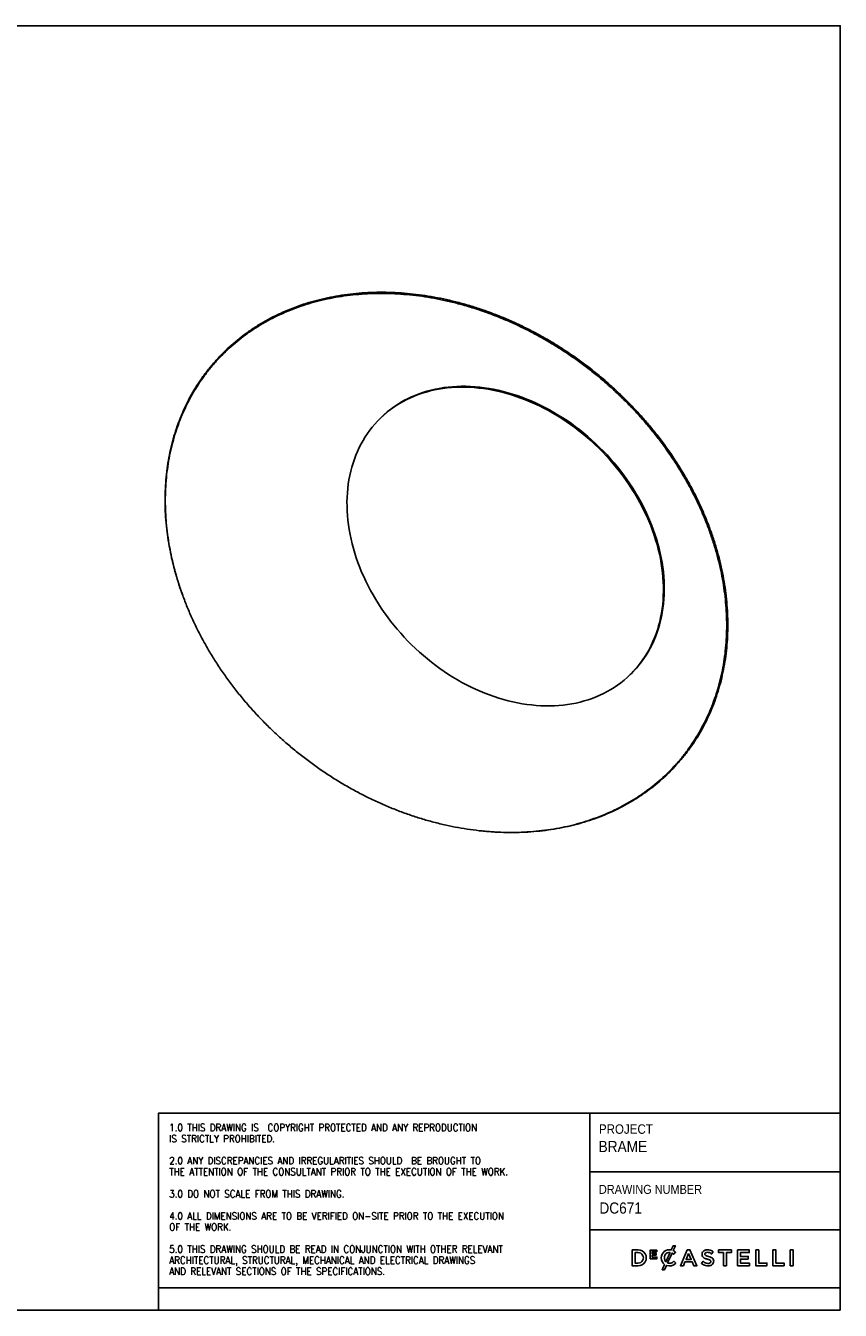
# Model space of a CAD drawing. Header units: millimetres. Extents: x 99 to 4199, y 26 to 2896.
# Tile 3 of 3: x 2378 to 4199, y 26 to 2896. Entities that reach past the tile are written whole.
import ezdxf

# ---------------------------------------------------------------- set-up
doc = ezdxf.new("R2010")
doc.units = ezdxf.units.MM
doc.header["$LTSCALE"] = 10
doc.linetypes.add('SLD-Solido', pattern=[0])
doc.layers.add('NOTE', color=3, linetype='SLD-Solido')
doc.layers.add('SCHIZZI', color=9, linetype='Continuous')
doc.styles.add('SLDTEXTSTYLE0', font='GOTHIC.TTF', dxfattribs={"width": 0.913})
doc.styles.add('SLDTEXTSTYLE1', font='romans__.ttf', dxfattribs={"width": 0.893})

msp = doc.modelspace()

# ---------------------------------------------------------------- linework, layer by layer
for p, q in [((3172.74, 2020.64), (3170.88, 2018.82)), ((3729.66, 1446.32), (3731.53, 1448.14)), ((3401.34, 1096.75), (3402.55, 1096.63))]:
    msp.add_line(p, q)
at = {"flags": 128}
for points in [[(3478.02, 1383.21), (3488.46, 1381.32), (3498.87, 1379.74), (3509.23, 1378.47), (3519.54, 1377.51), (3529.79, 1376.86), (3539.97, 1376.53), (3550.07, 1376.5), (3560.09, 1376.79), (3570, 1377.39), (3579.82, 1378.31), (3589.51, 1379.53), (3599.09, 1381.07), (3608.54, 1382.91), (3617.84, 1385.06), (3627, 1387.52), (3636, 1390.28), (3644.85, 1393.34), (3653.51, 1396.7), (3662.01, 1400.35), (3670.31, 1404.29), (3678.42, 1408.53), (3686.33, 1413.04), (3694.04, 1417.84), (3701.53, 1422.92), (3708.8, 1428.26), (3715.84, 1433.88), (3722.65, 1439.75), (3729.22, 1445.89), (3735.54, 1452.27), (3741.62, 1458.9), (3747.44, 1465.78), (3752.99, 1472.88), (3758.29, 1480.22), (3763.31, 1487.77), (3768.05, 1495.54), (3772.52, 1503.52), (3776.7, 1511.7), (3780.6, 1520.08), (3784.21, 1528.64), (3787.52, 1537.38), (3790.54, 1546.29), (3793.26, 1555.36), (3795.68, 1564.59), (3797.79, 1573.97), (3799.6, 1583.49), (3801.1, 1593.14), (3802.29, 1602.91), (3803.18, 1612.79), (3803.75, 1622.78), (3804.02, 1632.87), (3803.97, 1643.04), (3803.61, 1653.3), (3802.95, 1663.62), (3801.97, 1674), (3800.68, 1684.44), (3799.09, 1694.91), (3797.19, 1705.42), (3794.98, 1715.96), (3792.47, 1726.5), (3789.67, 1737.06), (3786.56, 1747.61), (3783.16, 1758.14), (3779.46, 1768.66), (3775.48, 1779.14), (3771.21, 1789.58), (3766.66, 1799.97), (3761.83, 1810.3), (3756.73, 1820.57), (3751.36, 1830.75), (3745.72, 1840.85), (3739.82, 1850.86), (3733.67, 1860.76), (3727.27, 1870.55), (3720.63, 1880.21), (3713.75, 1889.75), (3706.64, 1899.15), (3699.3, 1908.4), (3691.75, 1917.5), (3683.98, 1926.44), (3676.01, 1935.2), (3667.84, 1943.79), (3659.48, 1952.2), (3650.93, 1960.41), (3642.21, 1968.41), (3633.32, 1976.22), (3624.27, 1983.81), (3615.06, 1991.17), (3605.72, 1998.31), (3596.23, 2005.22), (3586.62, 2011.89), (3576.88, 2018.31), (3567.04, 2024.48), (3557.09, 2030.4), (3547.05, 2036.05), (3536.93, 2041.44), (3526.72, 2046.55), (3516.45, 2051.39), (3506.13, 2055.95), (3495.75, 2060.23), (3485.33, 2064.22), (3474.89, 2067.91), (3464.42, 2071.31), (3453.94, 2074.42), (3443.45, 2077.22), (3432.98, 2079.72), (3422.51, 2081.92), (3412.07, 2083.81), (3401.67, 2085.39), (3391.31, 2086.66), (3380.99, 2087.62), (3370.74, 2088.27), (3360.56, 2088.61), (3350.46, 2088.63), (3340.45, 2088.34), (3330.53, 2087.74), (3320.72, 2086.83), (3311.02, 2085.6), (3301.45, 2084.07), (3292, 2082.22), (3282.7, 2080.07), (3273.54, 2077.62), (3264.53, 2074.86), (3255.69, 2071.8), (3247.02, 2068.44), (3238.53, 2064.79), (3230.23, 2060.84), (3222.11, 2056.61), (3214.2, 2052.09), (3206.5, 2047.29), (3199.01, 2042.22), (3191.74, 2036.87), (3184.7, 2031.26), (3177.89, 2025.38), (3171.32, 2019.25), (3164.99, 2012.86), (3158.92, 2006.23), (3153.1, 1999.36), (3147.54, 1992.25), (3142.25, 1984.92), (3137.23, 1977.36), (3132.48, 1969.59), (3128.02, 1961.61), (3123.83, 1953.43), (3119.94, 1945.06), (3116.33, 1936.5), (3113.01, 1927.76), (3110, 1918.85), (3107.28, 1909.77), (3104.86, 1900.54), (3102.75, 1891.16), (3100.94, 1881.65), (3099.44, 1872), (3098.24, 1862.23), (3097.36, 1852.34), (3096.78, 1842.35), (3096.52, 1832.27), (3096.57, 1822.09), (3096.92, 1811.84), (3097.59, 1801.52), (3098.57, 1791.13), (3099.86, 1780.7), (3101.45, 1770.22), (3103.35, 1759.71), (3105.55, 1749.18), (3108.06, 1738.63), (3110.87, 1728.08), (3113.98, 1717.53), (3117.38, 1706.99), (3121.07, 1696.48), (3125.06, 1686), (3129.33, 1675.56), (3133.88, 1665.17), (3138.71, 1654.83), (3143.81, 1644.57), (3149.18, 1634.38), (3154.82, 1624.28), (3160.71, 1614.28), (3166.86, 1604.38), (3173.26, 1594.59), (3179.9, 1584.92), (3186.78, 1575.38), (3193.9, 1565.98), (3201.23, 1556.73), (3208.79, 1547.63), (3216.55, 1538.7), (3224.53, 1529.93), (3232.7, 1521.34), (3241.06, 1512.94), (3249.6, 1504.73), (3258.33, 1496.72), (3267.22, 1488.92), (3276.27, 1481.33), (3285.47, 1473.96), (3294.82, 1466.82), (3304.31, 1459.91), (3313.92, 1453.25), (3323.65, 1446.82), (3333.5, 1440.65), (3343.44, 1434.74), (3353.48, 1429.08), (3363.61, 1423.7), (3373.81, 1418.58), (3384.08, 1413.74), (3394.41, 1409.18), (3404.79, 1404.91), (3415.2, 1400.92), (3425.65, 1397.22), (3436.12, 1393.82), (3446.6, 1390.72), (3457.08, 1387.91), (3467.56, 1385.41), (3478.02, 1383.21)], [(3731.53, 1448.14), (3737.41, 1454.09), (3743.49, 1460.73), (3749.3, 1467.6), (3754.86, 1474.7), (3760.15, 1482.04), (3765.17, 1489.59), (3769.92, 1497.36), (3774.39, 1505.34), (3778.57, 1513.52), (3782.47, 1521.9), (3786.07, 1530.46), (3789.39, 1539.2), (3792.41, 1548.11), (3795.12, 1557.19), (3797.54, 1566.42), (3799.66, 1575.79), (3801.46, 1585.31), (3802.97, 1594.96), (3804.16, 1604.73), (3805.04, 1614.62), (3805.62, 1624.61), (3805.88, 1634.69), (3805.84, 1644.87), (3805.48, 1655.12), (3804.81, 1665.44), (3803.83, 1675.82), (3802.55, 1686.26), (3800.95, 1696.73), (3799.05, 1707.24), (3796.85, 1717.78), (3794.34, 1728.33), (3791.53, 1738.88), (3788.43, 1749.43), (3785.02, 1759.96), (3781.33, 1770.48), (3777.35, 1780.96), (3773.08, 1791.4), (3768.53, 1801.79), (3763.7, 1812.12), (3758.59, 1822.39), (3753.22, 1832.57), (3747.59, 1842.67), (3741.69, 1852.68), (3735.54, 1862.58), (3729.14, 1872.37), (3722.5, 1882.04), (3715.62, 1891.57), (3708.51, 1900.97), (3701.17, 1910.23), (3693.62, 1919.32), (3685.85, 1928.26), (3677.88, 1937.03), (3669.71, 1945.62), (3661.34, 1954.02), (3652.8, 1962.23), (3644.08, 1970.24), (3635.19, 1978.04), (3626.14, 1985.63), (3616.93, 1993), (3607.58, 2000.14), (3598.1, 2007.04), (3588.48, 2013.71), (3578.75, 2020.13), (3568.91, 2026.3), (3558.96, 2032.22), (3548.92, 2037.87), (3538.79, 2043.26), (3528.59, 2048.37), (3518.32, 2053.21), (3507.99, 2057.77), (3497.62, 2062.05), (3487.2, 2066.04), (3476.75, 2069.73), (3466.29, 2073.14), (3455.8, 2076.24), (3445.32, 2079.05), (3434.84, 2081.55), (3424.38, 2083.74), (3413.94, 2085.63), (3403.53, 2087.21), (3393.17, 2088.49), (3382.86, 2089.45), (3372.61, 2090.09), (3362.43, 2090.43), (3352.33, 2090.45), (3342.32, 2090.16), (3332.4, 2089.56), (3322.59, 2088.65), (3312.89, 2087.42), (3303.31, 2085.89), (3293.87, 2084.04), (3284.56, 2081.89), (3275.4, 2079.44), (3266.4, 2076.68), (3257.56, 2073.62), (3248.89, 2070.26), (3240.4, 2066.61), (3232.09, 2062.66), (3223.98, 2058.43), (3216.07, 2053.91), (3208.36, 2049.11), (3200.87, 2044.04), (3193.6, 2038.69), (3186.56, 2033.08), (3179.75, 2027.2), (3173.18, 2021.07), (3172.74, 2020.64)], [(2729.35, 1623.1), (2729.55, 1622.55), (2729.75, 1622.01)]]:
    msp.add_lwpolyline(points, dxfattribs=at)
for points, knots in [([(2689.82, 1836.71), (2689.93, 1845.29), (2690.17, 1862.46), (2692.06, 1887.81), (2695.08, 1912.81), (2699.33, 1937.4), (2704.74, 1961.37), (2711.28, 1984.7), (2718.92, 2007.35), (2727.67, 2029.43), (2737.59, 2051.01), (2748.68, 2072.05), (2760.93, 2092.49), (2774.26, 2112.16), (2788.65, 2131.03), (2803.97, 2148.95), (2820.18, 2165.91), (2837.21, 2181.9), (2855.15, 2196.98), (2874.06, 2211.21), (2893.93, 2224.54), (2914.75, 2236.94), (2936.35, 2248.3), (2958.68, 2258.58), (2981.58, 2267.73), (3004.97, 2275.74), (3028.81, 2282.62), (3053.2, 2288.41), (3078.22, 2293.13), (3103.86, 2296.74), (3130.07, 2299.21), (3156.64, 2300.51), (3183.52, 2300.65), (3210.5, 2299.63), (3237.53, 2297.47), (3264.55, 2294.21), (3291.66, 2289.83), (3319, 2284.32), (3346.49, 2277.65), (3374.1, 2269.82), (3401.6, 2260.88), (3428.94, 2250.85), (3455.91, 2239.82), (3482.45, 2227.83), (3508.54, 2214.92), (3534.26, 2201.04), (3559.74, 2186.13), (3584.91, 2170.2), (3609.73, 2153.26), (3633.97, 2135.44), (3657.61, 2116.77), (3680.46, 2097.4), (3702.49, 2077.4), (3723.66, 2056.8), (3744.09, 2035.53), (3763.84, 2013.5), (3782.86, 1990.73), (3801.1, 1967.26), (3818.4, 1943.26), (3834.74, 1918.79), (3849.99, 1894.03), (3864.14, 1869.05), (3877.2, 1843.91), (3889.21, 1818.48), (3900.22, 1792.68), (3910.19, 1766.53), (3919.08, 1740.1), (3926.8, 1713.58), (3933.35, 1687.03), (3938.68, 1660.65), (3942.8, 1634.51), (3945.74, 1608.63), (3947.5, 1582.93), (3948.1, 1557.28), (3947.5, 1531.74), (3945.68, 1506.37), (3942.64, 1481.37), (3938.4, 1456.78), (3933, 1432.81), (3926.46, 1409.48), (3918.83, 1386.82), (3910.07, 1364.75), (3900.16, 1343.17), (3889.08, 1322.13), (3876.83, 1301.69), (3863.5, 1282.01), (3849.11, 1263.14), (3833.8, 1245.21), (3817.59, 1228.25), (3800.56, 1212.27), (3782.63, 1197.19), (3763.72, 1182.96), (3743.84, 1169.62), (3723.03, 1157.22), (3701.43, 1145.87), (3679.1, 1135.58), (3656.2, 1126.43), (3632.81, 1118.42), (3608.97, 1111.53), (3584.58, 1105.74), (3559.56, 1101.03), (3533.92, 1097.42), (3507.71, 1094.95), (3481.14, 1093.63), (3454.25, 1093.51), (3428.05, 1094.43), (3410.73, 1095.95), (3402.55, 1096.67)], [0, 0, 0, 0, 0.0096059, 0.0192118, 0.0288176, 0.0384233, 0.048029, 0.0574632, 0.0668973, 0.0763313, 0.0857653, 0.0953707, 0.1049761, 0.1145814, 0.1241866, 0.1337917, 0.1432253, 0.1526588, 0.1620922, 0.1715256, 0.1811304, 0.1907351, 0.2003398, 0.2099444, 0.2195489, 0.2289819, 0.2384149, 0.2478478, 0.2572806, 0.2668849, 0.2764891, 0.2860933, 0.2956974, 0.3053015, 0.3147342, 0.3241667, 0.3335993, 0.3430319, 0.3526359, 0.3622399, 0.3718439, 0.381448, 0.391052, 0.4004846, 0.4099172, 0.4193498, 0.4287825, 0.4383867, 0.4479909, 0.4575951, 0.4671995, 0.4768038, 0.4862368, 0.4956698, 0.5051029, 0.5145361, 0.5241408, 0.5337456, 0.5433505, 0.5529554, 0.5625605, 0.5719941, 0.5814278, 0.5908615, 0.6002954, 0.6099008, 0.6195063, 0.6291119, 0.6387175, 0.6483232, 0.6577575, 0.6671918, 0.6766261, 0.6860605, 0.6956664, 0.7052724, 0.7148784, 0.7244844, 0.7340904, 0.7435249, 0.7529594, 0.7623939, 0.7718284, 0.7814343, 0.7910403, 0.8006462, 0.8102521, 0.819858, 0.8292923, 0.8387266, 0.8481608, 0.8575951, 0.8672007, 0.8768064, 0.886412, 0.8960176, 0.9056232, 0.9150572, 0.9244912, 0.9339251, 0.9433591, 0.9529645, 0.9625699, 0.9721754, 0.9817807, 0.9913861, 1, 1, 1, 1]), ([(2690.3, 1835.18), (2690.41, 1843.75), (2690.65, 1860.87), (2692.54, 1886.16), (2695.55, 1911.11), (2699.79, 1935.63), (2705.18, 1959.55), (2711.71, 1982.83), (2719.32, 2005.43), (2728.05, 2027.45), (2737.94, 2048.98), (2749, 2069.97), (2761.22, 2090.36), (2774.52, 2109.99), (2788.87, 2128.82), (2804.16, 2146.7), (2820.32, 2163.63), (2837.31, 2179.57), (2855.2, 2194.62), (2874.07, 2208.82), (2893.9, 2222.13), (2914.66, 2234.5), (2936.21, 2245.83), (2958.49, 2256.09), (2981.33, 2265.22), (3004.67, 2273.21), (3028.45, 2280.08), (3052.78, 2285.86), (3077.75, 2290.57), (3103.33, 2294.17), (3129.47, 2296.64), (3155.98, 2297.94), (3182.8, 2298.08), (3209.73, 2297.06), (3236.69, 2294.91), (3263.65, 2291.66), (3290.7, 2287.29), (3317.97, 2281.79), (3345.41, 2275.13), (3372.95, 2267.32), (3400.39, 2258.4), (3427.67, 2248.4), (3454.58, 2237.39), (3481.07, 2225.42), (3507.09, 2212.54), (3532.76, 2198.69), (3558.18, 2183.82), (3583.3, 2167.92), (3608.05, 2151.02), (3632.25, 2133.24), (3655.83, 2114.61), (3678.63, 2095.28), (3700.6, 2075.32), (3721.73, 2054.77), (3742.1, 2033.55), (3761.81, 2011.57), (3780.78, 1988.85), (3798.98, 1965.43), (3816.24, 1941.49), (3832.54, 1917.07), (3847.76, 1892.37), (3861.87, 1867.45), (3874.89, 1842.36), (3886.87, 1817), (3897.86, 1791.25), (3907.8, 1765.17), (3916.67, 1738.8), (3924.37, 1712.34), (3930.91, 1685.85), (3936.22, 1659.54), (3940.33, 1633.46), (3943.26, 1607.64), (3945.02, 1582), (3945.61, 1556.41), (3945.01, 1530.93), (3943.2, 1505.62), (3940.17, 1480.68), (3935.94, 1456.15), (3930.55, 1432.23), (3924.03, 1408.95), (3916.42, 1386.35), (3907.69, 1364.33), (3897.8, 1342.79), (3886.75, 1321.8), (3874.53, 1301.4), (3861.23, 1281.77), (3846.88, 1262.94), (3831.6, 1245.05), (3815.44, 1228.12), (3798.44, 1212.17), (3780.55, 1197.12), (3761.69, 1182.92), (3741.86, 1169.61), (3721.1, 1157.23), (3699.55, 1145.9), (3677.27, 1135.63), (3654.42, 1126.5), (3631.08, 1118.5), (3607.3, 1111.63), (3582.97, 1105.85), (3558, 1101.14), (3532.42, 1097.54), (3506.27, 1095.07), (3479.75, 1093.76), (3452.93, 1093.62), (3426, 1094.64), (3399.03, 1096.79), (3372.07, 1100.05), (3345.01, 1104.41), (3317.74, 1109.92), (3290.3, 1116.57), (3262.75, 1124.38), (3235.31, 1133.3), (3208.02, 1143.31), (3181.11, 1154.32), (3154.62, 1166.29), (3128.6, 1179.18), (3102.92, 1193.03), (3077.5, 1207.91), (3052.38, 1223.8), (3027.62, 1240.71), (3003.43, 1258.5), (2979.84, 1277.13), (2957.04, 1296.46), (2935.07, 1316.42), (2913.94, 1336.98), (2893.56, 1358.2), (2873.86, 1380.19), (2854.88, 1402.91), (2836.69, 1426.34), (2819.43, 1450.28), (2803.13, 1474.7), (2787.92, 1499.4), (2773.8, 1524.33), (2760.78, 1549.42), (2748.8, 1574.79), (2737.82, 1600.53), (2727.88, 1626.62), (2719.02, 1652.99), (2711.32, 1679.45), (2704.79, 1705.94), (2699.48, 1732.25), (2695.36, 1758.34), (2692.46, 1784.14), (2690.64, 1809.81), (2690.41, 1826.72), (2690.3, 1835.18)], [0, 0, 0, 0, 0.007, 0.0139999, 0.0209998, 0.0279997, 0.0349996, 0.0418745, 0.0487493, 0.0556242, 0.062499, 0.0694987, 0.0764985, 0.0834982, 0.0904979, 0.0974976, 0.1043723, 0.111247, 0.1181216, 0.1249963, 0.1319959, 0.1389955, 0.145995, 0.1529946, 0.1599942, 0.1668687, 0.1737433, 0.1806179, 0.1874924, 0.1944919, 0.2014915, 0.208491, 0.2154905, 0.22249, 0.2293645, 0.236239, 0.2431135, 0.249988, 0.2569875, 0.263987, 0.2709865, 0.277986, 0.2849855, 0.29186, 0.2987345, 0.3056091, 0.3124836, 0.3194832, 0.3264827, 0.3334822, 0.3404818, 0.3474813, 0.3543559, 0.3612305, 0.3681052, 0.3749798, 0.3819794, 0.3889791, 0.3959787, 0.4029784, 0.4099781, 0.4168528, 0.4237275, 0.4306023, 0.4374771, 0.4444769, 0.4514767, 0.4584765, 0.4654763, 0.4724762, 0.4793511, 0.4862261, 0.4931011, 0.4999761, 0.5069761, 0.5139761, 0.5209761, 0.5279762, 0.5349763, 0.5418515, 0.5487267, 0.5556019, 0.5624771, 0.5694773, 0.5764776, 0.5834778, 0.5904781, 0.5974784, 0.6043537, 0.6112291, 0.6181044, 0.6249798, 0.6319802, 0.6389806, 0.645981, 0.6529814, 0.6599818, 0.6668572, 0.6737327, 0.6806082, 0.6874836, 0.6944841, 0.7014846, 0.708485, 0.7154855, 0.722486, 0.7293615, 0.736237, 0.7431125, 0.749988, 0.7569885, 0.763989, 0.7709895, 0.77799, 0.7849905, 0.791866, 0.7987415, 0.8056169, 0.8124924, 0.8194929, 0.8264933, 0.8334938, 0.8404942, 0.8474946, 0.8543701, 0.8612455, 0.8681209, 0.8749963, 0.8819966, 0.888997, 0.8959973, 0.9029976, 0.9099979, 0.9168732, 0.9237485, 0.9306237, 0.937499, 0.9444992, 0.9514994, 0.9584995, 0.9654996, 0.9724997, 0.9793749, 0.9862499, 0.993125, 1, 1, 1, 1]), ([(2729.43, 1623.11), (2728.85, 1624.63), (2724.89, 1634.91), (2718.68, 1654.1), (2710.87, 1680.61), (2704.35, 1707.16), (2699.02, 1733.53), (2694.9, 1759.68), (2691.98, 1785.55), (2690.16, 1811.27), (2689.93, 1828.23), (2689.82, 1836.71)], [0, 0, 0, 0, 0.02144407, 0.14486585, 0.26828766, 0.3917093, 0.51513093, 0.63634864, 0.75756617, 0.87878325, 1, 1, 1, 1])]:
    msp.add_open_spline(points, degree=3, knots=knots)
at = {"layer": 'SCHIZZI', "color": 7, "true_color": 0xffffff}
for p, q in [((3639.2, 466.36), (3639.2, 76.12)), ((3639.2, 335.56), (4199.43, 335.56)), ((3639.2, 205.91), (4199.44, 205.91)), ((3831.23, 156), (3831.11, 156.11)), ((3799.18, 143.21), (3799.18, 143.28)), ((3831.36, 131.41), (3831.48, 131.53)), ((2675.01, 76.12), (2675.01, 26.12))]:
    msp.add_line(p, q, dxfattribs=at)
for points in [[(4199.45, 26.12), (4199.26, 2896.12), (99.45, 2896.12), (99.45, 26.12)], [(3787.95, 149.14), (3787.95, 152.97), (3778.73, 152.97), (3778.73, 156.93), (3789.2, 156.93), (3789.2, 160.75), (3774.46, 160.75), (3774.46, 141.21), (3789.34, 141.21), (3789.34, 145.04), (3778.73, 145.04), (3778.73, 149.14)], [(3857.38, 161.25), (3841.88, 125.77), (3848.54, 125.77), (3852.13, 134.19), (3868.39, 134.19), (3871.93, 125.77), (3878.79, 125.77), (3863.33, 161.14), (3863.29, 161.25)], [(3860.24, 153.31), (3866, 139.97), (3854.52, 139.97)], [(3938.44, 154.97), (3938.44, 125.77), (3944.97, 125.77), (3944.97, 154.97), (3956.03, 154.97), (3956.03, 161), (3927.38, 161), (3927.38, 154.97)], [(3993.6, 140.62), (3993.6, 146.45), (3976.12, 146.45), (3976.12, 155.17), (3995.84, 155.17), (3995.84, 161), (3969.63, 161), (3969.63, 125.77), (3996.1, 125.77), (3996.1, 131.6), (3976.12, 131.6), (3976.12, 140.62)], [(4010.49, 161), (4010.49, 125.77), (4035.31, 125.77), (4035.31, 131.7), (4016.97, 131.7), (4016.97, 161)], [(4048.81, 161), (4048.81, 125.77), (4073.62, 125.77), (4073.62, 131.7), (4055.29, 131.7), (4055.29, 161)], [(4087.47, 125.77), (4093.95, 125.77), (4093.95, 161), (4087.47, 161)]]:
    msp.add_lwpolyline(points, close=True, dxfattribs=at)
msp.add_lwpolyline([(4199.45, 76.12), (2675.01, 76.12), (2675.01, 466.36), (4199.42, 466.36)], dxfattribs=at)
for points in [[(3733.97, 161), (3733.97, 125.77), (3747.15, 125.77, 1.0555946), (3747.15, 161)], [(3747.15, 131.7, 1.0217676), (3747.15, 155.07), (3740.45, 155.07), (3740.45, 131.7)], [(3806.59, 128.42, -0.2366566), (3799.18, 143.21, -0.4912249), (3821.54, 161.05), (3825.78, 170.36), (3830.66, 170.36), (3825.82, 159.7, -0.086931), (3831.23, 156), (3827.06, 151.21, 0.0663381), (3823.18, 154.1), (3813.1, 131.96, 0.1655168), (3820.66, 131.58, 0.1312269), (3827.31, 135.75), (3831.48, 131.53, -0.3118527), (3810.54, 126.33), (3806.22, 116.84), (3801.32, 116.84)], [(3818.94, 155.49, 0.3275059), (3807.34, 149.51, 0.3064575), (3809.36, 134.49)], [(3890.79, 154.4, 0.1311188), (3890.52, 148.55, 0.1847876), (3893.35, 143.97, 0.0813504), (3897.34, 141.85, 0.0253736), (3900.39, 140.89, -0.009562), (3901, 140.72, 0.0143707), (3902.15, 140.45, -0.0350168), (3906.07, 139.34, -0.0561266), (3908.22, 138.33, -0.1416688), (3909.56, 136.92, -0.1598738), (3909.78, 134.29, -0.1633528), (3908.59, 132.39, -0.144581), (3905.12, 131.04, -0.1006576), (3899.53, 131.62, -0.1170031), (3892.84, 135.58), (3888.93, 130.93, 0.1231981), (3898.13, 125.98, 0.0728853), (3904.62, 125.31, 0.1248), (3911.63, 127.28, 0.1648919), (3915.5, 131.68, 0.1911522), (3915.49, 140.2, 0.1722296), (3910.76, 144.41, 0.058826), (3904.95, 146.37, -0.0294775), (3900.48, 147.66, -0.0881481), (3897.87, 149.01, -0.1640119), (3896.77, 150.78, -0.2055022), (3897.3, 153.82, -0.1823737), (3900.48, 155.63, -0.0938067), (3904.8, 155.5, -0.1104678), (3911.6, 152.16), (3915.08, 157.07, 0.0810841), (3908.81, 160.45, 0.0784937), (3902.31, 161.43, 0.1100768), (3895.97, 160.08, 0.2034911)]]:
    msp.add_lwpolyline(points, format="xyb", close=True, dxfattribs=at)

# ---------------------------------------------------------------- texts
at = {"layer": 'NOTE', "color": 7, "true_color": 0xffffff, "attachment_point": 1}
for s, insert, char_height, style in [('1.0 THIS DRAWING IS  COPYRIGHT PROTECTED AND ANY REPRODUCTION', (2699.13, 442.43), 16, 'SLDTEXTSTYLE1'), ('PROJECT', (3659.71, 441.61), 21.167, 'SLDTEXTSTYLE0'), ('IS STRICTLY PROHIBITED.', (2699.13, 417.73), 16, 'SLDTEXTSTYLE1'), ('BRAME', (3659.04, 404.59), 25, 'SLDTEXTSTYLE0'), ('2.0 ANY DISCREPANCIES AND IRREGULARITIES SHOULD  BE BROUGHT TO ', (2699.13, 368.34), 16, 'SLDTEXTSTYLE1'), ('THE ATTENTION OF THE CONSULTANT PRIOR TO THE EXECUTION OF THE WORK.', (2699.13, 343.65), 16, 'SLDTEXTSTYLE1'), ('3.0 DO NOT SCALE FROM THIS DRAWING.', (2699.13, 294.26), 16, 'SLDTEXTSTYLE1'), ('DRAWING NUMBER', (3659.71, 306.32), 20, 'SLDTEXTSTYLE0'), (' DC671', (3652.41, 267.12), 25, 'SLDTEXTSTYLE0'), ('4.0 ALL DIMENSIONS ARE TO BE VERIFIED ON-SITE PRIOR TO THE EXECUTION ', (2699.13, 244.87), 16, 'SLDTEXTSTYLE1'), ('OF THE WORK.', (2699.13, 220.18), 16, 'SLDTEXTSTYLE1'), ('ARCHITECTURAL, STRUCTURAL, MECHANICAL AND ELECTRICAL DRAWINGS ', (2699.13, 146.09), 16, 'SLDTEXTSTYLE1'), ('5.0 THIS DRAWING SHOULD BE READ IN CONJUNCTION WITH OTHER RELEVANT ', (2699.13, 170.79), 16, 'SLDTEXTSTYLE1'), ('AND RELEVANT SECTIONS OF THE SPECIFICATIONS.', (2699.13, 121.4), 16, 'SLDTEXTSTYLE1')]:
    msp.add_mtext(s, dxfattribs=dict(at, insert=insert, char_height=char_height, style=style))

doc.saveas('drawing.dxf')
